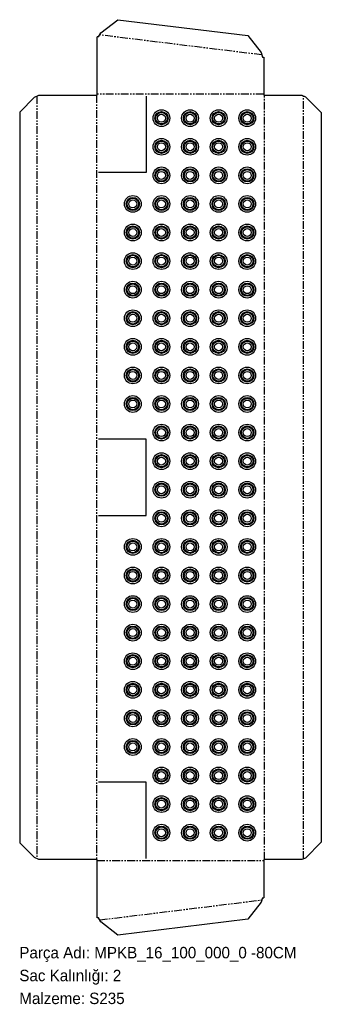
# Model space of a CAD drawing. Header units: millimetres. Extents: x 0 to 317, y -72 to 961.
import ezdxf

# ---------------------------------------------------------------- set-up
doc = ezdxf.new("R2010")
doc.units = ezdxf.units.MM
for name, pattern in [('SLD-İki-Kısa-Kesik-Çizgili-Uzun-Kesik-Çizgi', [15.748, 8.128, -1.524, 1.524, -1.524, 1.524, -1.524]), ('SLD-Katı', [0]), ('SLD-Sürekli', [0])]:
    doc.linetypes.add(name, pattern=pattern)
doc.layers.add('METIN', color=96, linetype='SLD-Katı')
doc.styles.add('SLDTEXTSTYLE0', font='ARIAL.TTF', dxfattribs={"width": 0.948, "bigfont": 'bigfont'})
doc.styles.add('SLDTEXTSTYLE1', font='ARIAL.TTF', dxfattribs={"width": 0.948})

msp = doc.modelspace()

# ---------------------------------------------------------------- linework, layer by layer
at = {"color": 7, "linetype": 'SLD-Sürekli', "lineweight": 25}
for p, q in [((85.5, 947.4), (103.4, 961.3)), ((103.4, 961.3), (239.6, 944.6)), ((81.7, 882.1), (81.7, 943.2)), ((83, 943.2), (81.7, 943.2)), ((83, 943.2), (85.5, 947.4)), ((239.6, 944.6), (253.6, 926.7)), ((253.6, 926.7), (255, 922.1)), ((255, 922.1), (256.3, 922.1)), ((256.3, 922.1), (256.3, 882.1)), ((15.9, 879.9), (0.4, 864.4)), ((15.9, 879.9), (20.6, 882.1)), ((20.6, 882.1), (81.7, 882.1)), ((256.3, 882.1), (296.1, 882.1)), ((296.1, 882.1), (300.2, 880.4)), ((300.2, 880.4), (316.6, 863.9)), ((0.4, 864.4), (0.4, 97.3)), ((316.6, 863.9), (316.6, 97.8)), ((0.4, 97.3), (15.9, 81.8)), ((316.6, 97.8), (300.2, 81.3)), ((20.6, 79.6), (15.9, 81.8)), ((81.7, 79.6), (20.6, 79.6)), ((81.7, 18.5), (81.7, 79.6)), ((296.1, 79.6), (256.3, 79.6)), ((256.3, 79.6), (256.3, 39.6)), ((300.2, 81.3), (296.1, 79.6)), ((253.6, 35), (239.6, 17.1)), ((255, 39.6), (253.6, 35)), ((255, 39.6), (256.3, 39.6)), ((83, 18.5), (81.7, 18.5)), ((85.5, 14.3), (83, 18.5)), ((103.4, 0.4), (85.5, 14.3)), ((239.6, 17.1), (103.4, 0.4))]:
    msp.add_line(p, q, dxfattribs=at)
at = {"color": 7, "linetype": 'SLD-İki-Kısa-Kesik-Çizgili-Uzun-Kesik-Çizgi'}
for p, q in [((254.3, 924.4), (84.3, 945.3)), ((18.2, 881), (18.2, 80.7)), ((80.8, 882.1), (80.8, 79.6)), ((256.3, 883), (81.7, 883)), ((257.2, 79.6), (257.2, 882.1)), ((298.1, 80.4), (298.1, 881.3)), ((81.7, 78.7), (256.3, 78.7)), ((84.3, 16.4), (254.3, 37.3))]:
    msp.add_line(p, q, dxfattribs=at)
at = {"color": 7, "linetype": 'SLD-Sürekli'}
for p, q in [((133, 880.9), (133, 800.9)), ((133, 800.9), (83, 800.9)), ((133, 520.9), (83, 520.9)), ((133, 440.9), (133, 520.9)), ((83, 440.9), (133, 440.9)), ((133, 160.9), (83, 160.9)), ((133, 80.9), (133, 160.9))]:
    msp.add_line(p, q, dxfattribs=at)
at = {"color": 11, "linetype": 'SLD-Sürekli', "lineweight": 25}
for centre, radius in [((149, 857.9), 8.8), ((149, 857.9), 6.92), ((149, 857.9), 6.06), ((149, 857.9), 4.18), ((179, 857.9), 8.8), ((179, 857.9), 6.92), ((179, 857.9), 6.06), ((179, 857.9), 4.18), ((209, 857.9), 8.8), ((209, 857.9), 6.92), ((209, 857.9), 6.06), ((209, 857.9), 4.18), ((239, 857.9), 8.8), ((239, 857.9), 6.92), ((239, 857.9), 6.06), ((239, 857.9), 4.18), ((149, 827.9), 8.8), ((149, 827.9), 6.92), ((149, 827.9), 6.06), ((149, 827.9), 4.18), ((179, 827.9), 8.8), ((179, 827.9), 6.92), ((179, 827.9), 6.06), ((179, 827.9), 4.18), ((209, 827.9), 8.8), ((209, 827.9), 6.92), ((209, 827.9), 6.06), ((209, 827.9), 4.18), ((239, 827.9), 8.8), ((239, 827.9), 6.92), ((239, 827.9), 6.06), ((239, 827.9), 4.18), ((149, 797.9), 8.8), ((179, 797.9), 8.8), ((209, 797.9), 8.8), ((239, 797.9), 8.8), ((149, 797.9), 6.92), ((149, 797.9), 6.06), ((149, 797.9), 4.18), ((179, 797.9), 6.92), ((179, 797.9), 6.06), ((179, 797.9), 4.18), ((209, 797.9), 6.92), ((209, 797.9), 6.06), ((209, 797.9), 4.18), ((239, 797.9), 6.92), ((239, 797.9), 6.06), ((239, 797.9), 4.18), ((119, 767.9), 8.8), ((149, 767.9), 8.8), ((179, 767.9), 8.8), ((209, 767.9), 8.8), ((239, 767.9), 8.8), ((119, 767.9), 6.92), ((119, 767.9), 6.06), ((119, 767.9), 4.18), ((149, 767.9), 6.92), ((149, 767.9), 6.06), ((149, 767.9), 4.18), ((179, 767.9), 6.92), ((179, 767.9), 6.06), ((179, 767.9), 4.18), ((209, 767.9), 6.92), ((209, 767.9), 6.06), ((209, 767.9), 4.18), ((239, 767.9), 6.92), ((239, 767.9), 6.06), ((239, 767.9), 4.18), ((119, 737.9), 8.8), ((119, 737.9), 6.92), ((149, 737.9), 8.8), ((149, 737.9), 6.92), ((179, 737.9), 8.8), ((179, 737.9), 6.92), ((209, 737.9), 8.8), ((209, 737.9), 6.92), ((239, 737.9), 8.8), ((239, 737.9), 6.92), ((119, 737.9), 6.06), ((119, 737.9), 4.18), ((149, 737.9), 6.06), ((149, 737.9), 4.18), ((179, 737.9), 6.06), ((179, 737.9), 4.18), ((209, 737.9), 6.06), ((209, 737.9), 4.18), ((239, 737.9), 6.06), ((239, 737.9), 4.18), ((119, 707.9), 8.8), ((119, 707.9), 6.92), ((119, 707.9), 6.06), ((149, 707.9), 8.8), ((149, 707.9), 6.92), ((149, 707.9), 6.06), ((179, 707.9), 8.8), ((179, 707.9), 6.92), ((179, 707.9), 6.06), ((209, 707.9), 8.8), ((209, 707.9), 6.92), ((209, 707.9), 6.06), ((239, 707.9), 8.8), ((239, 707.9), 6.92), ((239, 707.9), 6.06), ((119, 707.9), 4.18), ((149, 707.9), 4.18), ((179, 707.9), 4.18), ((209, 707.9), 4.18), ((239, 707.9), 4.18), ((119, 677.9), 8.8), ((119, 677.9), 6.92), ((119, 677.9), 6.06), ((149, 677.9), 8.8), ((149, 677.9), 6.92), ((149, 677.9), 6.06), ((179, 677.9), 8.8), ((179, 677.9), 6.92), ((179, 677.9), 6.06), ((209, 677.9), 8.8), ((209, 677.9), 6.92), ((209, 677.9), 6.06), ((239, 677.9), 8.8), ((239, 677.9), 6.92), ((239, 677.9), 6.06), ((119, 677.9), 4.18), ((149, 677.9), 4.18), ((179, 677.9), 4.18), ((209, 677.9), 4.18), ((239, 677.9), 4.18), ((119, 647.9), 8.8), ((119, 647.9), 6.92), ((119, 647.9), 6.06), ((119, 647.9), 4.18), ((149, 647.9), 8.8), ((149, 647.9), 6.92), ((149, 647.9), 6.06), ((149, 647.9), 4.18), ((179, 647.9), 8.8), ((179, 647.9), 6.92), ((179, 647.9), 6.06), ((179, 647.9), 4.18), ((209, 647.9), 8.8), ((209, 647.9), 6.92), ((209, 647.9), 6.06), ((209, 647.9), 4.18), ((239, 647.9), 8.8), ((239, 647.9), 6.92), ((239, 647.9), 6.06), ((239, 647.9), 4.18), ((119, 617.9), 8.8), ((119, 617.9), 6.92), ((119, 617.9), 6.06), ((119, 617.9), 4.18), ((149, 617.9), 8.8), ((149, 617.9), 6.92), ((149, 617.9), 6.06), ((149, 617.9), 4.18), ((179, 617.9), 8.8), ((179, 617.9), 6.92), ((179, 617.9), 6.06), ((179, 617.9), 4.18), ((209, 617.9), 8.8), ((209, 617.9), 6.92), ((209, 617.9), 6.06), ((209, 617.9), 4.18), ((239, 617.9), 8.8), ((239, 617.9), 6.92), ((239, 617.9), 6.06), ((239, 617.9), 4.18), ((119, 587.9), 8.8), ((119, 587.9), 6.92), ((119, 587.9), 6.06), ((119, 587.9), 4.18), ((149, 587.9), 8.8), ((149, 587.9), 6.92), ((149, 587.9), 6.06), ((149, 587.9), 4.18), ((179, 587.9), 8.8), ((179, 587.9), 6.92), ((179, 587.9), 6.06), ((179, 587.9), 4.18), ((209, 587.9), 8.8), ((209, 587.9), 6.92), ((209, 587.9), 6.06), ((209, 587.9), 4.18), ((239, 587.9), 8.8), ((239, 587.9), 6.92), ((239, 587.9), 6.06), ((239, 587.9), 4.18), ((119, 557.9), 8.8), ((119, 557.9), 6.92), ((119, 557.9), 6.06), ((119, 557.9), 4.18), ((149, 557.9), 8.8), ((149, 557.9), 6.92), ((149, 557.9), 6.06), ((149, 557.9), 4.18), ((179, 557.9), 8.8), ((179, 557.9), 6.92), ((179, 557.9), 6.06), ((179, 557.9), 4.18), ((209, 557.9), 8.8), ((209, 557.9), 6.92), ((209, 557.9), 6.06), ((209, 557.9), 4.18), ((239, 557.9), 8.8), ((239, 557.9), 6.92), ((239, 557.9), 6.06), ((239, 557.9), 4.18), ((149, 527.9), 8.8), ((149, 527.9), 6.92), ((149, 527.9), 6.06), ((149, 527.9), 4.18), ((179, 527.9), 8.8), ((179, 527.9), 6.92), ((179, 527.9), 6.06), ((179, 527.9), 4.18), ((209, 527.9), 8.8), ((209, 527.9), 6.92), ((209, 527.9), 6.06), ((209, 527.9), 4.18), ((239, 527.9), 8.8), ((239, 527.9), 6.92), ((239, 527.9), 6.06), ((239, 527.9), 4.18), ((149, 497.9), 8.8), ((179, 497.9), 8.8), ((209, 497.9), 8.8), ((239, 497.9), 8.8), ((149, 497.9), 6.92), ((149, 497.9), 6.06), ((149, 497.9), 4.18), ((179, 497.9), 6.92), ((179, 497.9), 6.06), ((179, 497.9), 4.18), ((209, 497.9), 6.92), ((209, 497.9), 6.06), ((209, 497.9), 4.18), ((239, 497.9), 6.92), ((239, 497.9), 6.06), ((239, 497.9), 4.18), ((149, 467.9), 8.8), ((179, 467.9), 8.8), ((209, 467.9), 8.8), ((239, 467.9), 8.8), ((149, 467.9), 6.92), ((149, 467.9), 6.06), ((149, 467.9), 4.18), ((179, 467.9), 6.92), ((179, 467.9), 6.06), ((179, 467.9), 4.18), ((209, 467.9), 6.92), ((209, 467.9), 6.06), ((209, 467.9), 4.18), ((239, 467.9), 6.92), ((239, 467.9), 6.06), ((239, 467.9), 4.18), ((149, 437.9), 8.8), ((149, 437.9), 6.92), ((179, 437.9), 8.8), ((179, 437.9), 6.92), ((209, 437.9), 8.8), ((209, 437.9), 6.92), ((239, 437.9), 8.8), ((239, 437.9), 6.92), ((149, 437.9), 6.06), ((149, 437.9), 4.18), ((179, 437.9), 6.06), ((179, 437.9), 4.18), ((209, 437.9), 6.06), ((209, 437.9), 4.18), ((239, 437.9), 6.06), ((239, 437.9), 4.18), ((119, 407.9), 8.8), ((119, 407.9), 6.92), ((119, 407.9), 6.06), ((149, 407.9), 8.8), ((149, 407.9), 6.92), ((149, 407.9), 6.06), ((179, 407.9), 8.8), ((179, 407.9), 6.92), ((179, 407.9), 6.06), ((209, 407.9), 8.8), ((209, 407.9), 6.92), ((209, 407.9), 6.06), ((239, 407.9), 8.8), ((239, 407.9), 6.92), ((239, 407.9), 6.06), ((119, 407.9), 4.18), ((149, 407.9), 4.18), ((179, 407.9), 4.18), ((209, 407.9), 4.18), ((239, 407.9), 4.18), ((119, 377.9), 8.8), ((119, 377.9), 6.92), ((119, 377.9), 6.06), ((149, 377.9), 8.8), ((149, 377.9), 6.92), ((149, 377.9), 6.06), ((179, 377.9), 8.8), ((179, 377.9), 6.92), ((179, 377.9), 6.06), ((209, 377.9), 8.8), ((209, 377.9), 6.92), ((209, 377.9), 6.06), ((239, 377.9), 8.8), ((239, 377.9), 6.92), ((239, 377.9), 6.06), ((119, 377.9), 4.18), ((149, 377.9), 4.18), ((179, 377.9), 4.18), ((209, 377.9), 4.18), ((239, 377.9), 4.18), ((119, 347.9), 8.8), ((119, 347.9), 6.92), ((119, 347.9), 6.06), ((119, 347.9), 4.18), ((149, 347.9), 8.8), ((149, 347.9), 6.92), ((149, 347.9), 6.06), ((149, 347.9), 4.18), ((179, 347.9), 8.8), ((179, 347.9), 6.92), ((179, 347.9), 6.06), ((179, 347.9), 4.18), ((209, 347.9), 8.8), ((209, 347.9), 6.92), ((209, 347.9), 6.06), ((209, 347.9), 4.18), ((239, 347.9), 8.8), ((239, 347.9), 6.92), ((239, 347.9), 6.06), ((239, 347.9), 4.18), ((119, 317.9), 8.8), ((119, 317.9), 6.92), ((119, 317.9), 6.06), ((119, 317.9), 4.18), ((149, 317.9), 8.8), ((149, 317.9), 6.92), ((149, 317.9), 6.06), ((149, 317.9), 4.18), ((179, 317.9), 8.8), ((179, 317.9), 6.92), ((179, 317.9), 6.06), ((179, 317.9), 4.18), ((209, 317.9), 8.8), ((209, 317.9), 6.92), ((209, 317.9), 6.06), ((209, 317.9), 4.18), ((239, 317.9), 8.8), ((239, 317.9), 6.92), ((239, 317.9), 6.06), ((239, 317.9), 4.18), ((119, 287.9), 8.8), ((119, 287.9), 6.92), ((119, 287.9), 6.06), ((119, 287.9), 4.18), ((149, 287.9), 8.8), ((149, 287.9), 6.92), ((149, 287.9), 6.06), ((149, 287.9), 4.18), ((179, 287.9), 8.8), ((179, 287.9), 6.92), ((179, 287.9), 6.06), ((179, 287.9), 4.18), ((209, 287.9), 8.8), ((209, 287.9), 6.92), ((209, 287.9), 6.06), ((209, 287.9), 4.18), ((239, 287.9), 8.8), ((239, 287.9), 6.92), ((239, 287.9), 6.06), ((239, 287.9), 4.18), ((119, 257.9), 8.8), ((119, 257.9), 6.92), ((119, 257.9), 6.06), ((119, 257.9), 4.18), ((149, 257.9), 8.8), ((149, 257.9), 6.92), ((149, 257.9), 6.06), ((149, 257.9), 4.18), ((179, 257.9), 8.8), ((179, 257.9), 6.92), ((179, 257.9), 6.06), ((179, 257.9), 4.18), ((209, 257.9), 8.8), ((209, 257.9), 6.92), ((209, 257.9), 6.06), ((209, 257.9), 4.18), ((239, 257.9), 8.8), ((239, 257.9), 6.92), ((239, 257.9), 6.06), ((239, 257.9), 4.18), ((119, 227.9), 8.8), ((119, 227.9), 6.92), ((119, 227.9), 6.06), ((119, 227.9), 4.18), ((149, 227.9), 8.8), ((149, 227.9), 6.92), ((149, 227.9), 6.06), ((149, 227.9), 4.18), ((179, 227.9), 8.8), ((179, 227.9), 6.92), ((179, 227.9), 6.06), ((179, 227.9), 4.18), ((209, 227.9), 8.8), ((209, 227.9), 6.92), ((209, 227.9), 6.06), ((209, 227.9), 4.18), ((239, 227.9), 8.8), ((239, 227.9), 6.92), ((239, 227.9), 6.06), ((239, 227.9), 4.18), ((119, 197.9), 8.8), ((119, 197.9), 6.92), ((119, 197.9), 6.06), ((119, 197.9), 4.18), ((149, 197.9), 8.8), ((149, 197.9), 6.92), ((149, 197.9), 6.06), ((149, 197.9), 4.18), ((179, 197.9), 8.8), ((179, 197.9), 6.92), ((179, 197.9), 6.06), ((179, 197.9), 4.18), ((209, 197.9), 8.8), ((209, 197.9), 6.92), ((209, 197.9), 6.06), ((209, 197.9), 4.18), ((239, 197.9), 8.8), ((239, 197.9), 6.92), ((239, 197.9), 6.06), ((239, 197.9), 4.18), ((149, 167.9), 8.8), ((179, 167.9), 8.8), ((209, 167.9), 8.8), ((239, 167.9), 8.8), ((149, 167.9), 6.92), ((149, 167.9), 6.06), ((149, 167.9), 4.18), ((179, 167.9), 6.92), ((179, 167.9), 6.06), ((179, 167.9), 4.18), ((209, 167.9), 6.92), ((209, 167.9), 6.06), ((209, 167.9), 4.18), ((239, 167.9), 6.92), ((239, 167.9), 6.06), ((239, 167.9), 4.18), ((149, 137.9), 8.8), ((149, 137.9), 6.92), ((179, 137.9), 8.8), ((179, 137.9), 6.92), ((209, 137.9), 8.8), ((209, 137.9), 6.92), ((239, 137.9), 8.8), ((239, 137.9), 6.92), ((149, 137.9), 6.06), ((149, 137.9), 4.18), ((179, 137.9), 6.06), ((179, 137.9), 4.18), ((209, 137.9), 6.06), ((209, 137.9), 4.18), ((239, 137.9), 6.06), ((239, 137.9), 4.18), ((149, 107.9), 8.8), ((149, 107.9), 6.92), ((149, 107.9), 6.06), ((179, 107.9), 8.8), ((179, 107.9), 6.92), ((179, 107.9), 6.06), ((209, 107.9), 8.8), ((209, 107.9), 6.92), ((209, 107.9), 6.06), ((239, 107.9), 8.8), ((239, 107.9), 6.92), ((239, 107.9), 6.06), ((149, 107.9), 4.18), ((179, 107.9), 4.18), ((209, 107.9), 4.18), ((239, 107.9), 4.18)]:
    msp.add_circle(centre, radius, dxfattribs=at)

# ---------------------------------------------------------------- texts
at = {"layer": 'METIN', "char_height": 12, "attachment_point": 1}
for s, insert, style in [('Parça Adı: MPKB_16_100_000_0 -80CM', (0, -12), 'SLDTEXTSTYLE0'), ('Sac Kalınlığı: 2', (0, -36), 'SLDTEXTSTYLE0'), ('Malzeme: S235', (0, -60), 'SLDTEXTSTYLE1')]:
    msp.add_mtext(s, dxfattribs=dict(at, insert=insert, style=style))

doc.saveas('drawing.dxf')
